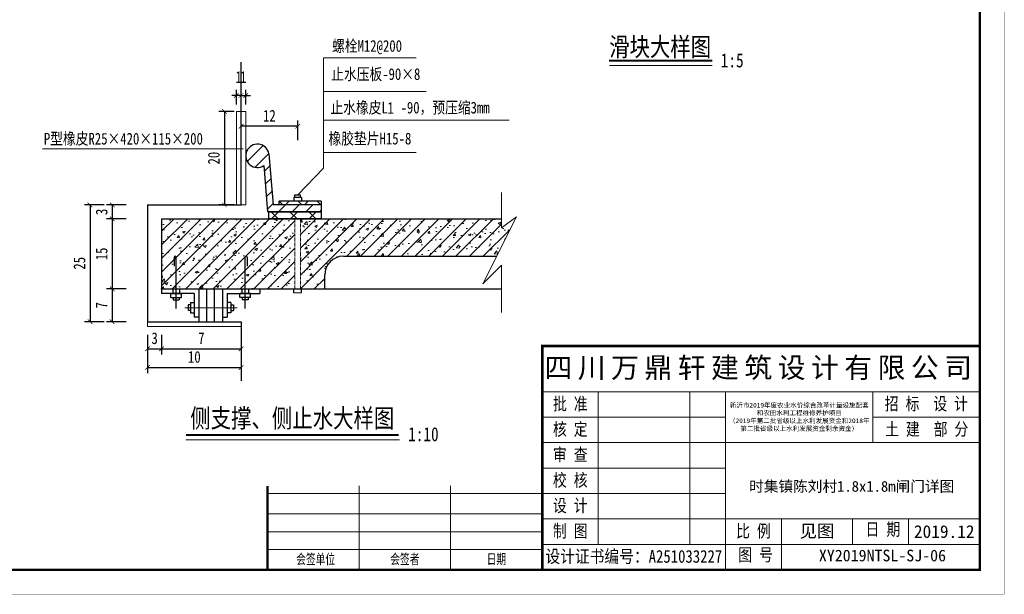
# Model space of a CAD drawing. Extents: x 36231 to 595326, y 3059 to 3871788.
# Tile 74 of 143: x 586472 to 586683, y 3864446 to 3864569. Entities that reach past the tile are written whole.
import ezdxf
from ezdxf.enums import TextEntityAlignment as Align
from ezdxf.lldxf.tags import DXFTag

# ---------------------------------------------------------------- set-up
doc = ezdxf.new("R2010")
doc.units = 0
doc.header["$PDMODE"] = 32
doc.header["$PDSIZE"] = 0.2
doc.linetypes.add('HIDDEN', pattern=[0.375, 0.25, -0.125])
doc.layers.get('0').update_dxf_attribs({"linetype": 'CONTINUOUS'})
doc.layers.get('Defpoints').update_dxf_attribs({"linetype": 'CONTINUOUS'})
for name, color, linetype, lineweight in [('0.13文字', 3, 'CONTINUOUS', 13), ('BIAOZHU', 8, 'CONTINUOUS', 13), ('图框１', 5, 'CONTINUOUS', 60), ('文字', 7, 'CONTINUOUS', 15), ('文字层', 7, 'CONTINUOUS', 15), ('标注', 6, 'CONTINUOUS', 9), ('标注线', 7, 'CONTINUOUS', 18), ('细实线', 3, 'CONTINUOUS', 20), ('细线', 7, 'CONTINUOUS', 15), ('虚线', 251, 'HIDDEN', 15), ('轮廓西线', 1, 'CONTINUOUS', 15)]:
    doc.layers.add(name, color=color, linetype=linetype, lineweight=lineweight)
doc.layers.add('图层4', color=255, linetype='CONTINUOUS')
doc.styles.add('-仿宋_GB2312', font='仿宋_GB2312_0.ttf')
doc.styles.add('HZTXT', font='仿宋_GB2312_0.ttf', dxfattribs={"width": 0.8, "height": 2.5})
doc.styles.add('LYJFS', font='times.ttf', dxfattribs={"width": 0.7})
tags = doc.linetypes.add('DASHDOT2', pattern=[0.5, 0.25, -0.125, 0, -0.125]).pattern_tags.tags
tags[10:11] = [DXFTag(74, 4), DXFTag(75, 0), DXFTag(340, '0'), DXFTag(46, 1.0), DXFTag(50, 0.0), DXFTag(44, 0.0), DXFTag(45, 0.0)]
tags[8:9] = [DXFTag(74, 4), DXFTag(75, 0), DXFTag(340, '0'), DXFTag(46, 1.0), DXFTag(50, 0.0), DXFTag(44, 0.0), DXFTag(45, 0.0)]
tags[6:7] = [DXFTag(74, 4), DXFTag(75, 0), DXFTag(340, '0'), DXFTag(46, 1.0), DXFTag(50, 0.0), DXFTag(44, 0.0), DXFTag(45, 0.0)]
tags[4:5] = [DXFTag(74, 4), DXFTag(75, 0), DXFTag(340, '0'), DXFTag(46, 1.0), DXFTag(50, 0.0), DXFTag(44, 0.0), DXFTag(45, 0.0)]
doc.dimstyles.new('工作室标准标注', dxfattribs={"dimtxt": 2.5, "dimasz": 1, "dimexe": 1.2, "dimexo": 1.5, "dimgap": 1, "dimtad": 1, "dimdec": 1, "dimzin": 0, "dimdsep": 46, "dimtxsty": 'HZTXT', "dimblk": 'ARCHTICK', "dimcen": 0.09, "dimadec": 0, "dimazin": 0, "dimtfac": 0.09, "dimtdec": 1, "dimtofl": 0, "dimtmove": 2, "dimatfit": 3, "dimldrblk": 'ARCHTICK', "dimfxl": 3, "dimfxlon": 1, "dimtolj": 1, "dimtzin": 0, "dimarcsym": 0})
pattern_1 = [(50, (586502.32, 3864511.6735), (5.46554, -0.47817), [0.5715, -6.2865]), (355, (586502.32, 3864511.6735), (-1.0573, 5.7317), [0.4572, -5.0292]), (100.451, (586502.7756, 3864511.6336), (4.40828, 5.2535), [0.4857, -5.3427]), (46.184, (586502.32, 3864513.1975), (8.1324, -1.26127), [0.85725, -9.42975]), (96.636, (586502.998, 3864513.092), (7.1221, 7.4228), [0.72855, -8.01405]), (351.184, (586502.32, 3864513.1975), (7.1221, 7.42275), [0.6858, -7.5438]), (21, (586503.082, 3864512.8165), (4.54845, -3.06797), [0.5715, -6.2865]), (326, (586503.082, 3864512.8165), (1.85406, 5.52564), [0.4572, -5.0292]), (71.4514, (586503.461, 3864512.561), (6.4025, 2.4577), [0.4857, -5.3427]), (37.5, (586502.3202, 3864511.6735), (0.09266, 2.53665), [0, -4.96824, 0, -5.1054, 0, -5.04825]), (7.5, (586502.3202, 3864511.6735), (2.00459, 3.00542), [0, -2.91084, 0, -4.85394, 0, -1.92405]), (327.5, (586500.621, 3864511.6735), (4.06772, -0.17186), [0, -1.905, 0, -5.9436, 0, -7.8867]), (317.5, (586499.859, 3864511.6735), (4.44388, 0.7628), [0, -2.4765, 0, -3.94716, 0, -5.6007])]
pattern_2 = [(225, (588850.1834, 3864216.212), (2.0205576, -2.0205576), []), (315, (588850.1834, 3864216.212), (2.0205576, 2.0205576), [])]

# ---------------------------------------------------------------- blocks, each defined once
blk = doc.blocks.new('_ARCHTICK')
at = {"color": 0, "linetype": 'ByBlock', "const_width": 0.15}
blk.add_lwpolyline([(-0.5, -0.5), (0.5, 0.5)], dxfattribs=at)
blk = doc.blocks.new('*D1693')
at = {"layer": 'Defpoints', "color": 0, "lineweight": 13}
for p in [(586499.32, 3864529.67), (586491.74, 3864526.67), (586494.65, 3864526.67)]:
    blk.add_point(p, dxfattribs=at)
at = {"layer": '细实线', "color": 0, "lineweight": -2}
for p, q in [((586494.74, 3864529.67), (586490.54, 3864529.67)), ((586491.74, 3864529.67), (586491.74, 3864526.67)), ((586493.15, 3864526.67), (586490.54, 3864526.67))]:
    blk.add_line(p, q, dxfattribs=at)
for p, rotation in [((586491.74, 3864529.67), 90), ((586491.74, 3864526.67), 270)]:
    blk.add_blockref('_ARCHTICK', p, dxfattribs=dict(at, rotation=rotation))
at = {"layer": '细实线', "color": 0, "lineweight": 9, "insert": (586489.49, 3864528.17), "char_height": 2.5, "attachment_point": 5, "rotation": 90, "style": 'HZTXT'}
blk.add_mtext('\\A1;3', dxfattribs=at)
blk = doc.blocks.new('*D1694')
at = {"layer": 'Defpoints', "color": 0, "lineweight": 13}
for p in [(586507.32, 3864526.67), (586491.74, 3864511.67), (586502.32, 3864511.67)]:
    blk.add_point(p, dxfattribs=at)
at = {"layer": '细实线', "color": 0, "lineweight": -2}
for p, q in [((586494.74, 3864526.67), (586490.54, 3864526.67)), ((586491.74, 3864526.67), (586491.74, 3864511.67)), ((586494.74, 3864511.67), (586490.54, 3864511.67))]:
    blk.add_line(p, q, dxfattribs=at)
for p, rotation in [((586491.74, 3864526.67), 90), ((586491.74, 3864511.67), 270)]:
    blk.add_blockref('_ARCHTICK', p, dxfattribs=dict(at, rotation=rotation))
at = {"layer": '细实线', "color": 0, "lineweight": 9, "insert": (586489.49, 3864519.17), "char_height": 2.5, "attachment_point": 5, "rotation": 90, "style": 'HZTXT'}
blk.add_mtext('\\A1;15', dxfattribs=at)
blk = doc.blocks.new('*D1695')
at = {"layer": 'Defpoints', "color": 0, "lineweight": 13}
for p in [(586502.32, 3864511.67), (586491.74, 3864504.67), (586499.32, 3864504.67)]:
    blk.add_point(p, dxfattribs=at)
at = {"layer": '细实线', "color": 0, "lineweight": -2}
for p, q in [((586494.74, 3864511.67), (586490.54, 3864511.67)), ((586491.74, 3864511.67), (586491.74, 3864504.67)), ((586494.74, 3864504.67), (586490.54, 3864504.67))]:
    blk.add_line(p, q, dxfattribs=at)
for p, rotation in [((586491.74, 3864511.67), 90), ((586491.74, 3864504.67), 270)]:
    blk.add_blockref('_ARCHTICK', p, dxfattribs=dict(at, rotation=rotation))
at = {"layer": '细实线', "color": 0, "lineweight": 9, "insert": (586489.49, 3864508.17), "char_height": 2.5, "attachment_point": 5, "rotation": 90, "style": 'HZTXT'}
blk.add_mtext('\\A1;7', dxfattribs=at)
blk = doc.blocks.new('*D1696')
at = {"layer": 'Defpoints', "color": 0, "lineweight": 13}
for p in [(586519.32, 3864546.5), (586531.45, 3864531.81), (586519.32, 3864529.67)]:
    blk.add_point(p, dxfattribs=at)
at = {"layer": '细实线', "color": 0, "lineweight": -2}
for p, q in [((586519.32, 3864543.5), (586519.32, 3864547.7)), ((586531.45, 3864543.5), (586531.45, 3864547.7)), ((586531.45, 3864546.5), (586519.32, 3864546.5))]:
    blk.add_line(p, q, dxfattribs=at)
at = {"layer": '细实线', "color": 0, "lineweight": -2, "rotation": 180}
blk.add_blockref('_ARCHTICK', (586519.32, 3864546.5), dxfattribs=at)
at = {"layer": '细实线', "color": 0, "lineweight": -2}
blk.add_blockref('_ARCHTICK', (586531.45, 3864546.5), dxfattribs=at)
at = {"layer": '细实线', "color": 0, "lineweight": 9, "insert": (586525.39, 3864548.75), "char_height": 2.5, "attachment_point": 5, "style": 'HZTXT'}
blk.add_mtext('\\A1;12', dxfattribs=at)
blk = doc.blocks.new('*D1745')
at = {"layer": 'Defpoints', "color": 0, "lineweight": 13}
for p in [(586499.32, 3864529.67), (586487, 3864504.67), (586499.32, 3864504.67)]:
    blk.add_point(p, dxfattribs=at)
at = {"layer": '细实线', "color": 0, "lineweight": -2}
for p, q in [((586490, 3864529.67), (586485.8, 3864529.67)), ((586487, 3864529.67), (586487, 3864504.67)), ((586490, 3864504.67), (586485.8, 3864504.67))]:
    blk.add_line(p, q, dxfattribs=at)
for p, rotation in [((586487, 3864529.67), 90), ((586487, 3864504.67), 270)]:
    blk.add_blockref('_ARCHTICK', p, dxfattribs=dict(at, rotation=rotation))
at = {"layer": '细实线', "color": 0, "lineweight": 9, "insert": (586484.75, 3864517.17), "char_height": 2.5, "attachment_point": 5, "rotation": 90, "style": 'HZTXT'}
blk.add_mtext('\\A1;25', dxfattribs=at)
blk = doc.blocks.new('*D1747')
at = {"layer": 'Defpoints', "color": 0, "lineweight": 13}
for p in [(586519.32, 3864549.67), (586515.75, 3864529.67), (586519.32, 3864529.67)]:
    blk.add_point(p, dxfattribs=at)
at = {"layer": '细实线', "color": 0, "lineweight": -2}
for p, q in [((586517.82, 3864549.67), (586514.55, 3864549.67)), ((586515.75, 3864549.67), (586515.75, 3864529.67)), ((586517.82, 3864529.67), (586514.55, 3864529.67))]:
    blk.add_line(p, q, dxfattribs=at)
for p, rotation in [((586515.75, 3864549.67), 90), ((586515.75, 3864529.67), 270)]:
    blk.add_blockref('_ARCHTICK', p, dxfattribs=dict(at, rotation=rotation))
at = {"layer": '细实线', "color": 0, "lineweight": 9, "insert": (586513.5, 3864539.67), "char_height": 2.5, "attachment_point": 5, "rotation": 90, "style": 'HZTXT'}
blk.add_mtext('\\A1;20', dxfattribs=at)
blk = doc.blocks.new('*D1748')
at = {"layer": 'Defpoints', "color": 0, "lineweight": 13}
for p in [(586519.32, 3864553.08), (586518.32, 3864549.67), (586519.32, 3864549.67)]:
    blk.add_point(p, dxfattribs=at)
at = {"layer": '细实线', "color": 0, "lineweight": -2}
for p, q in [((586518.32, 3864551.17), (586518.32, 3864554.28)), ((586519.32, 3864551.17), (586519.32, 3864554.28)), ((586518.32, 3864553.08), (586517.32, 3864553.08)), ((586519.32, 3864553.08), (586520.32, 3864553.08))]:
    blk.add_line(p, q, dxfattribs=at)
blk.add_blockref('_ARCHTICK', (586518.32, 3864553.08), dxfattribs=at)
at = {"layer": '细实线', "color": 0, "lineweight": -2, "rotation": 180}
blk.add_blockref('_ARCHTICK', (586519.32, 3864553.08), dxfattribs=at)
at = {"layer": '细实线', "color": 0, "lineweight": 9, "insert": (586518.82, 3864557.03), "char_height": 2.5, "attachment_point": 5, "style": 'HZTXT'}
blk.add_mtext('\\A1;1', dxfattribs=at)
blk = doc.blocks.new('*D1699')
at = {"layer": 'Defpoints', "color": 0, "lineweight": 13}
for p in [(586519.32, 3864553.08), (586519.32, 3864549.67), (586520.32, 3864549.67)]:
    blk.add_point(p, dxfattribs=at)
at = {"layer": '细实线', "color": 0, "lineweight": -2}
for p, q in [((586519.32, 3864551.17), (586519.32, 3864554.28)), ((586520.32, 3864551.17), (586520.32, 3864554.28)), ((586519.32, 3864553.08), (586518.32, 3864553.08)), ((586520.32, 3864553.08), (586521.32, 3864553.08))]:
    blk.add_line(p, q, dxfattribs=at)
blk.add_blockref('_ARCHTICK', (586519.32, 3864553.08), dxfattribs=at)
at = {"layer": '细实线', "color": 0, "lineweight": -2, "rotation": 180}
blk.add_blockref('_ARCHTICK', (586520.32, 3864553.08), dxfattribs=at)
at = {"layer": '细实线', "color": 0, "lineweight": 9, "insert": (586519.82, 3864557.03), "char_height": 2.5, "attachment_point": 5, "style": 'HZTXT'}
blk.add_mtext('\\A1;1', dxfattribs=at)
blk = doc.blocks.new('eesz')
at = {"layer": '图框１', "color": 7, "const_width": 0.467}
blk.add_lwpolyline([(25244.5, -497.6), (25244.5, -1980.6), (27344.5, -1980.6), (27344.5, -497.6)], close=True, dxfattribs=at)
blk.add_lwpolyline([(25244.5, -497.6), (25244.5, -1980.6), (27344.5, -1980.6), (27344.5, -497.6)], close=True, dxfattribs=at)
at = {"layer": '图框１', "color": 5, "const_width": 0.467}
blk.add_lwpolyline([(25244.5, -497.6), (25244.5, -1980.6), (27344.5, -1980.6), (27344.5, -497.6)], close=True, dxfattribs=at)
at = {"layer": '图框１', "color": 7}
blk.add_lwpolyline([(25322.3, -518.3, 3.11, 3.11, 0), (27318.5, -518.3, 2.59, 2.59, 0), (27318.5, -1954.6, 2.59, 2.59, 0), (25322.3, -1954.6, 2.59, 2.59, 0)], format="xyseb", close=True, dxfattribs=at)
blk.add_lwpolyline([(25322.3, -518.3, 3.11, 3.11, 0), (27318.5, -518.3, 2.59, 2.59, 0), (27318.5, -1954.6, 2.59, 2.59, 0), (25322.3, -1954.6, 2.59, 2.59, 0)], format="xyseb", close=True, dxfattribs=at)
at = {"layer": '图框１', "color": 5}
blk.add_lwpolyline([(25322.3, -518.3, 3.11, 3.11, 0), (27318.5, -518.3, 2.59, 2.59, 0), (27318.5, -1954.6, 2.59, 2.59, 0), (25322.3, -1954.6, 2.59, 2.59, 0)], format="xyseb", close=True, dxfattribs=at)
at = {"layer": '细线', "color": 7}
for p, q in [((26850.3, -1715.1), (27318.5, -1715.1)), ((26850.3, -1764.1), (27318.5, -1764.1)), ((26910.2, -1764.1), (26910.2, -1927.4)), ((27008.2, -1764.1), (27008.2, -1927.4)), ((27046.3, -1764.1), (27046.3, -1954.6)), ((27204.2, -1764.1), (27204.2, -1818.5)), ((26850.3, -1791.3), (27046.3, -1791.3)), ((27204.2, -1791.3), (27318.5, -1791.3)), ((26850.3, -1818.5), (27318.5, -1818.5)), ((26850.3, -1845.7), (27046.3, -1845.7)), ((26556.3, -1873), (26850.3, -1873)), ((26654.3, -1864.8), (26654.3, -1954.6)), ((26752.3, -1864.8), (26752.3, -1954.6)), ((26850.3, -1873), (27046.3, -1873)), ((26556.3, -1894.7), (26850.3, -1894.7)), ((26850.3, -1900.2), (27318.5, -1900.2)), ((27106.2, -1900.2), (27106.2, -1954.6)), ((27182.4, -1900.2), (27182.4, -1927.4)), ((27242.3, -1900.2), (27242.3, -1927.4)), ((26556.3, -1913.8), (26850.3, -1913.8)), ((26850.3, -1927.4), (27318.5, -1927.4)), ((26556.3, -1932.9), (26850.3, -1932.9))]:
    blk.add_line(p, q, dxfattribs=at)
at = {"layer": '细线', "color": 7, "const_width": 2.72}
for points in [[(27318.5, -1715.1), (26850.3, -1715.1), (26850.3, -1954.6)], [(26556.3, -1864.8), (26556.3, -1954.6)]]:
    blk.add_lwpolyline(points, dxfattribs=at)
at = {"layer": '文字', "color": 7, "line_spacing_factor": 0.5, "style": '-仿宋_GB2312'}
for s, insert, char_height, width, attachment_point in [('{\\fSimSun|b0|i0|c134|p2;\\T1.2;\\C256;四川万鼎轩建筑设计有限公司}', (27084.4, -1739.6), 21.778, 468.222, 5), ('{\\W0.8;批 准}', (26880.3, -1777.7), 13.611, 59.889, 5), ('{\\W0.8;招 标  设 计}', (27261.3, -1777.7), 13.611, 114.153, 5), ('{\\W0.8;核 定}', (26880.3, -1804.9), 13.611, 59.889, 5), ('{\\W0.8;土 建  部 分}', (27261.7, -1804.9), 13.611, 114.902, 5), ('{\\W0.8;审 查}', (26880.3, -1832.1), 13.611, 59.889, 5), ('{\\W0.8;校 核}', (26880.3, -1859.4), 13.611, 59.889, 5), ('{\\W0.8;设 计}', (26880.3, -1886.6), 13.611, 59.889, 5), ('{\\W0.8;制 图}', (26880.3, -1913.8), 13.611, 59.889, 5), ('{\\W0.8;比 例}', (27076.3, -1913.8), 13.611, 59.889, 5), ('见图', (27144.3, -1913.8), 13.61, 76.222, 5), ('{\\W0.8;日 期}', (27196.2, -1904.4), 13.611, 54.508, 1), ('2019.12', (27280.4, -1913.8), 13.61, 76.222, 5), ('{\\W0.7; 会签单位}', (26605.3, -1943.7), 10.889, 98, 5), ('{\\W0.7;会签者}', (26703.3, -1943.7), 10.889, 98, 5), ('{\\W0.7;日期}', (26801.3, -1943.7), 10.89, 98, 5), ('{\\W0.85;设计证书编号：A251033227}', (26948.3, -1941), 13.611, 196, 5), ('{\\W0.8;图 号}', (27060.1, -1931.7), 13.611, 54.508, 1)]:
    blk.add_mtext(s, dxfattribs=dict(at, insert=insert, char_height=char_height, width=width, attachment_point=attachment_point))
at = {"layer": '文字', "color": 7, "insert": (27125.3, -1791.3), "char_height": 5, "width": 157.889, "attachment_point": 5, "style": '-仿宋_GB2312'}
blk.add_mtext('新沂市2019年度农业水价综合改革计量设施配套\\P和农田水利工程维修养护项目\\P（2019年第二批省级以上水利发展资金和2018年\\P第二批省级以上水利发展资金剩余资金）', dxfattribs=at)

msp = doc.modelspace()

# ---------------------------------------------------------------- hatches: boundary and pattern name
at = {"layer": 'BIAOZHU'}
h = msp.add_hatch(dxfattribs=at)
h.set_pattern_fill('ANSI31', color=256, scale=0.65, style=0)
h.set_pattern_definition([(45, (613026.0555, 3881605.6907), (-1.45929162, 1.45929162), [])])
h.paths.add_polyline_path([(586524.2, 3864538.09), (586524.95, 3864528.17), (586536.45, 3864528.17), (586536.45, 3864529.67), (586526.21, 3864529.67), (586525.28, 3864540.61, 3.353267)])
h = msp.add_hatch(dxfattribs=at)
h.set_pattern_fill('AR-CONC', color=256, scale=0.03, style=0)
h.set_pattern_definition(pattern_1)
h.paths.add_polyline_path([(586530.85, 3864526.67), (586525.25, 3864526.67), (586502.32, 3864526.67), (586502.32, 3864511.67), (586516.32, 3864511.67), (586530.85, 3864511.67)])
h = msp.add_hatch(dxfattribs=at)
h.set_pattern_fill('ANSI31', color=256, scale=0.65, style=0)
h.set_pattern_definition([(45, (587530.4161, 3864612.3209), (-1.4592916, 1.4592916), [])])
h.paths.add_polyline_path([(586530.85, 3864526.67), (586525.25, 3864526.67), (586502.32, 3864526.67), (586502.32, 3864511.67), (586516.32, 3864511.67), (586530.85, 3864511.67)])
h = msp.add_hatch(dxfattribs=at)
h.set_pattern_fill('ANSI31', color=256, scale=0.65, style=0)
h.set_pattern_definition([(45, (586532.0515, 3864511.6735), (-1.45929, 1.45929), [])])
edge = h.paths.add_edge_path()
edge.add_line((586541.22, 3864518.67), (586574.03, 3864518.67))
edge.add_line((586574.03, 3864518.67), (586578.26, 3864527.12))
edge.add_line((586578.26, 3864527.12), (586575.07, 3864524.74))
edge.add_line((586575.07, 3864524.74), (586575.07, 3864526.67))
edge.add_line((586575.07, 3864526.67), (586532.05, 3864526.67))
edge.add_line((586532.05, 3864526.67), (586532.05, 3864511.67))
edge.add_line((586532.05, 3864511.67), (586537.22, 3864511.67))
edge.add_line((586537.22, 3864511.67), (586537.22, 3864514.67))
edge.add_arc((586541.22, 3864514.67), 4, 90, 180, ccw=False)
h = msp.add_hatch(dxfattribs=at)
h.set_pattern_fill('AR-CONC', color=256, scale=0.03, style=0)
h.set_pattern_definition(pattern_1)
edge = h.paths.add_edge_path()
edge.add_line((586541.22, 3864518.67), (586574.03, 3864518.67))
edge.add_line((586574.03, 3864518.67), (586578.26, 3864527.12))
edge.add_line((586578.26, 3864527.12), (586575.07, 3864524.74))
edge.add_line((586575.07, 3864524.74), (586575.07, 3864526.67))
edge.add_line((586575.07, 3864526.67), (586532.05, 3864526.67))
edge.add_line((586532.05, 3864526.67), (586532.05, 3864511.67))
edge.add_line((586532.05, 3864511.67), (586537.22, 3864511.67))
edge.add_line((586537.22, 3864511.67), (586537.22, 3864514.67))
edge.add_arc((586541.22, 3864514.67), 4, 90, 180, ccw=False)
at = {"layer": '标注线'}
h = msp.add_hatch(dxfattribs=at)
h.set_pattern_fill('ANSI37', scale=0.9, angle=180, style=0)
h.set_pattern_definition(pattern_2)
h.paths.add_polyline_path([(586536.45, 3864530.47), (586527.45, 3864530.47), (586527.45, 3864529.67), (586536.45, 3864529.67)])
h = msp.add_hatch(dxfattribs=at)
h.set_pattern_fill('ANSI37', scale=0.9, angle=180, style=0)
h.set_pattern_definition(pattern_2)
h.paths.add_polyline_path([(586525.25, 3864528.17), (586525.25, 3864526.67), (586536.45, 3864526.67), (586536.45, 3864528.17)])

# ---------------------------------------------------------------- linework, layer by layer
at = {"layer": '图层4', "color": 7}
for p, q in [((586532.25, 3864531.27), (586530.65, 3864531.27)), ((586530.65, 3864531.27), (586530.65, 3864530.47)), ((586530.85, 3864531.27), (586530.85, 3864531.81)), ((586530.85, 3864531.81), (586532.05, 3864531.81)), ((586532.05, 3864531.27), (586532.05, 3864531.81)), ((586532.25, 3864531.27), (586532.25, 3864530.47)), ((586530.65, 3864510.87), (586530.65, 3864511.67)), ((586532.25, 3864510.87), (586532.25, 3864511.67))]:
    msp.add_line(p, q, dxfattribs=at)
at = {"layer": '标注', "color": 7}
msp.add_line((586532.25, 3864510.87), (586530.65, 3864510.87), dxfattribs=at)
at = {"layer": '标注线', "color": 7}
for p, q in [((586598.16, 3864559.46), (586620.17, 3864559.46)), ((586507.53, 3864479.37), (586553.23, 3864479.37))]:
    msp.add_line(p, q, dxfattribs=at)
at = {"layer": '标注线', "color": 7, "lineweight": 15}
msp.add_line((586519.32, 3864529.67), (586519.32, 3864529.67), dxfattribs=at)
msp.add_line((586519.32, 3864529.67), (586519.32, 3864529.67), dxfattribs=at)
at = {"layer": '标注线', "color": 7, "const_width": 0.4}
for points in [[(586598.06, 3864560.53), (586620.17, 3864560.53)], [(586507.53, 3864480.44), (586553.03, 3864480.44)]]:
    msp.add_lwpolyline(points, dxfattribs=at)
at = {"layer": '细实线', "lineweight": 9}
for p, q in [((586556.81, 3864561.12), (586536.94, 3864561.12)), ((586536.94, 3864537.5), (586536.94, 3864561.12)), ((586558.91, 3864553.92), (586536.94, 3864553.92)), ((586576.68, 3864547.78), (586536.94, 3864547.78)), ((586519.79, 3864541.63), (586476.81, 3864541.63)), ((586556.81, 3864540.9), (586536.94, 3864540.9)), ((586531.45, 3864531.81), (586536.94, 3864537.5)), ((586575.07, 3864532.28), (586575.07, 3864524.74)), ((586578.26, 3864527.12), (586571.07, 3864512.74)), ((586575.07, 3864524.74), (586578.26, 3864527.12)), ((586571.07, 3864512.74), (586575.07, 3864516.74)), ((586575.07, 3864516.74), (586575.07, 3864506.67))]:
    msp.add_line(p, q, dxfattribs=at)
at = {"layer": '细实线', "color": 1, "linetype": 'DASHDOT2', "ltscale": 3.5}
msp.add_line((586518.49, 3864507.67), (586507.31, 3864507.67), dxfattribs=at)
at = {"layer": '虚线', "color": 7, "ltscale": 0.1}
for p, q in [((586530.85, 3864511.67), (586530.85, 3864526.67)), ((586532.05, 3864511.67), (586532.05, 3864526.67))]:
    msp.add_line(p, q, dxfattribs=at)
at = {"layer": '轮廓西线', "color": 4, "lineweight": 30}
for p, q in [((586519.32, 3864529.67), (586519.32, 3864560.22)), ((586525.28, 3864540.61), (586526.21, 3864529.67)), ((586524.2, 3864538.09), (586524.95, 3864528.17)), ((586536.45, 3864530.47), (586527.45, 3864530.47)), ((586527.45, 3864529.67), (586527.45, 3864530.47)), ((586536.45, 3864530.47), (586536.45, 3864528.17)), ((586499.32, 3864529.67), (586499.32, 3864504.67)), ((586499.32, 3864529.67), (586519.32, 3864529.67)), ((586536.45, 3864528.17), (586524.95, 3864528.17)), ((586525.25, 3864526.67), (586525.25, 3864528.17)), ((586525.25, 3864528.17), (586536.45, 3864528.17)), ((586536.45, 3864529.67), (586526.21, 3864529.67)), ((586536.45, 3864528.17), (586536.45, 3864526.67)), ((586502.32, 3864526.67), (586502.32, 3864511.67)), ((586502.32, 3864526.67), (586575.07, 3864526.67)), ((586536.45, 3864526.67), (586525.25, 3864526.67)), ((586505.02, 3864518.5), (586505.02, 3864516.53)), ((586505.45, 3864507.51), (586505.45, 3864518.5)), ((586520.2, 3864507.51), (586520.2, 3864518.5)), ((586520.62, 3864518.5), (586520.62, 3864516.53)), ((586541.22, 3864518.67), (586574.03, 3864518.67)), ((586537.22, 3864511.67), (586537.22, 3864514.67)), ((586502.32, 3864511.67), (586575.07, 3864511.67)), ((586502.32, 3864511.67), (586516.32, 3864511.67)), ((586502.32, 3864511.67), (586502.32, 3864510.67)), ((586504.75, 3864511.67), (586504.75, 3864510.67)), ((586504.75, 3864511.67), (586504.75, 3864510.67)), ((586506.15, 3864511.67), (586506.15, 3864510.67)), ((586510.32, 3864511.67), (586510.32, 3864504.67)), ((586511.99, 3864504.67), (586511.99, 3864511.67)), ((586513.65, 3864504.67), (586513.65, 3864511.67)), ((586515.32, 3864511.67), (586515.32, 3864504.67)), ((586519.5, 3864511.67), (586519.5, 3864510.67)), ((586520.9, 3864511.67), (586520.9, 3864510.67)), ((586520.9, 3864511.67), (586520.9, 3864510.67)), ((586523.32, 3864511.67), (586523.32, 3864510.67)), ((586509.32, 3864510.67), (586502.32, 3864510.67)), ((586504.32, 3864509.87), (586504.32, 3864510.67)), ((586504.32, 3864510.67), (586506.57, 3864510.67)), ((586504.32, 3864509.87), (586506.57, 3864509.87)), ((586504.82, 3864509.87), (586504.82, 3864509.32)), ((586504.82, 3864509.32), (586506.07, 3864509.32)), ((586506.07, 3864509.87), (586506.07, 3864509.32)), ((586506.57, 3864509.87), (586506.57, 3864510.67)), ((586509.32, 3864510.67), (586509.32, 3864505.67)), ((586516.32, 3864510.67), (586516.32, 3864505.67)), ((586516.32, 3864510.67), (586523.32, 3864510.67)), ((586519.07, 3864509.87), (586519.07, 3864510.67)), ((586521.32, 3864510.67), (586519.07, 3864510.67)), ((586521.32, 3864509.87), (586519.07, 3864509.87)), ((586519.57, 3864509.87), (586519.57, 3864509.32)), ((586520.82, 3864509.32), (586519.57, 3864509.32)), ((586520.82, 3864509.87), (586520.82, 3864509.32)), ((586521.32, 3864509.87), (586521.32, 3864510.67)), ((586507.97, 3864508.3), (586507.97, 3864507.05)), ((586508.52, 3864508.3), (586507.97, 3864508.3)), ((586508.52, 3864507.05), (586507.97, 3864507.05)), ((586508.52, 3864508.8), (586509.32, 3864508.8)), ((586508.52, 3864508.8), (586508.52, 3864506.55)), ((586517.12, 3864508.8), (586516.32, 3864508.8)), ((586517.12, 3864508.8), (586517.12, 3864506.55)), ((586517.12, 3864508.3), (586517.67, 3864508.3)), ((586517.12, 3864507.05), (586517.67, 3864507.05)), ((586517.67, 3864508.3), (586517.67, 3864507.05)), ((586508.52, 3864506.55), (586509.32, 3864506.55)), ((586510.32, 3864505.67), (586509.32, 3864505.67)), ((586515.32, 3864505.67), (586516.32, 3864505.67)), ((586517.12, 3864506.55), (586516.32, 3864506.55)), ((586499.32, 3864504.67), (586519.32, 3864504.67)), ((586519.32, 3864504.67), (586519.32, 3864491.99))]:
    msp.add_line(p, q, dxfattribs=at)
at = {"layer": '轮廓西线', "color": 7, "lineweight": 15}
for p, q in [((586518.32, 3864549.67), (586519.32, 3864549.67)), ((586518.32, 3864529.67), (586518.32, 3864549.67)), ((586520.32, 3864549.67), (586519.32, 3864549.67)), ((586520.32, 3864529.67), (586520.32, 3864549.67)), ((586520.32, 3864529.67), (586519.32, 3864529.67)), ((586499.32, 3864504.67), (586499.32, 3864503.67)), ((586499.32, 3864503.67), (586519.32, 3864503.67))]:
    msp.add_line(p, q, dxfattribs=at)
at = {"layer": '轮廓西线', "color": 4, "lineweight": 30}
for centre, radius, start, end in [((586522.82, 3864540.17), 2.5, 10, 303.5782), ((586505.23, 3864518.5), 0.213, 0, 180), ((586520.41, 3864518.5), 0.213, 0, 180), ((586541.22, 3864514.67), 4, 90, 180)]:
    msp.add_arc(centre, radius, start, end, dxfattribs=at)

# ---------------------------------------------------------------- block references
at = {"layer": '文字层', "xscale": 0.1999999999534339, "yscale": 0.2000000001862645, "zscale": 0.2}
msp.add_blockref('eesz', (581213.71, 3864842.5), dxfattribs=at)

# ---------------------------------------------------------------- texts
at = {"layer": '0.13文字', "color": 0, "linetype": 'Continuous', "lineweight": 13, "insert": (586642.97, 3864455.89), "char_height": 2.5, "width": 66.6611, "attachment_point": 1, "style": 'LYJFS'}
msp.add_mtext('{\\fFangSong_GB2312|b0|i0|c134|p49;\\W1;XY2019NTSL-SJ-06}', dxfattribs=at)
at = {"layer": '文字', "color": 7, "insert": (586628.04, 3864470.59), "char_height": 2.3, "width": 72.3832, "attachment_point": 1, "style": '-仿宋_GB2312'}
msp.add_mtext('\\A1;时集镇陈刘村{\\A0;1.8x1.8m闸门详图}', dxfattribs=at)
at = {"layer": '细实线', "color": 7, "style": '-仿宋_GB2312', "width": 0.8}
for s, height, p in [('滑块大样图', 4, (586598.09, 3864561.49)), ('1:5', 3, (586621.97, 3864559.09)), ('侧支撑、侧止水大样图', 4, (586508.46, 3864482.02)), ('1:10', 3, (586555.08, 3864479.1))]:
    msp.add_text(s, height=height, dxfattribs=at).set_placement(p)
at = {"layer": '细实线', "lineweight": 9, "style": '-仿宋_GB2312', "width": 0.8}
for s, p in [('螺栓M12@200', (586546.28, 3864563.59)), ('止水压板-90×8', (586548.15, 3864557.69)), ('止水橡皮L  -90，预压缩3mm', (586555.49, 3864550.49)), ('P型橡皮R25×420×115×200', (586494.14, 3864543.88)), ('橡胶垫片H15-8', (586546.9, 3864543.9))]:
    msp.add_text(s, height=2.5, dxfattribs=at).set_placement(p, align=Align.MIDDLE)
msp.add_text('1', height=2.5, dxfattribs=at).set_placement((586550.65, 3864549.16))

# ---------------------------------------------------------------- dimensions: what is measured, and where the dimension line sits
at = {"layer": '细实线', "lineweight": 9}
dim = msp.add_linear_dim(base=(586519.32, 3864553.08), p1=(586518.32, 3864549.67), p2=(586519.32, 3864549.67), dimstyle='工作室标准标注', override={"dimdec": 0}, dxfattribs=at)
dim.commit()
dim.dimension.update_dxf_attribs({"geometry": '*D1748', "text_midpoint": (586518.82, 3864557.03)})
for base, p1, p2, angle, picture, middle in [((586519.32, 3864553.08), (586520.32, 3864549.67), (586519.32, 3864549.67), 180, '*D1699', (586519.82, 3864557.03)), ((586515.75, 3864529.67), (586519.32, 3864549.67), (586519.32, 3864529.67), 90, '*D1747', (586513.5, 3864539.67)), ((586487, 3864504.67), (586499.32, 3864529.67), (586499.32, 3864504.67), 90, '*D1745', (586484.75, 3864517.17)), ((586491.74, 3864526.67), (586499.32, 3864529.67), (586494.65, 3864526.67), 90, '*D1693', (586489.49, 3864528.17)), ((586491.74, 3864511.67), (586507.32, 3864526.67), (586502.32, 3864511.67), 90, '*D1694', (586489.49, 3864519.17))]:
    dim = msp.add_linear_dim(base=base, p1=p1, p2=p2, angle=angle, dimstyle='工作室标准标注', override={"dimdec": 0}, dxfattribs=at)
    dim.commit()
    dim.dimension.update_dxf_attribs({"geometry": picture, "text_midpoint": middle})
dim = msp.add_linear_dim(base=(586519.32, 3864546.5), p1=(586531.45, 3864531.81), p2=(586519.32, 3864529.67), text='12', dimstyle='工作室标准标注', override={"dimdec": 0}, dxfattribs=at)
dim.commit()
dim.dimension.update_dxf_attribs({"geometry": '*D1696', "text_midpoint": (586525.39, 3864548.75)})
dim = msp.add_linear_dim(base=(586491.74, 3864504.67), p1=(586502.32, 3864511.67), p2=(586499.32, 3864504.67), angle=90, text='7', dimstyle='工作室标准标注', override={"dimdec": 0}, dxfattribs=at)
dim.commit()
dim.dimension.update_dxf_attribs({"geometry": '*D1695', "text_midpoint": (586489.49, 3864508.17)})
msp.add_linear_dim(base=(586502.32, 3864498.87), p1=(586499.32, 3864504.67), p2=(586502.32, 3864511.67), dimstyle='工作室标准标注', override={"dimdec": 0}, dxfattribs=at).render()
for base, p1, text in [((586519.32, 3864498.87), (586502.32, 3864511.67), '7'), ((586519.32, 3864494.87), (586499.32, 3864504.67), '10')]:
    msp.add_linear_dim(base=base, p1=p1, p2=(586519.32, 3864504.67), text=text, dimstyle='工作室标准标注', override={"dimdec": 0}, dxfattribs=at).render()

doc.saveas('drawing.dxf')
